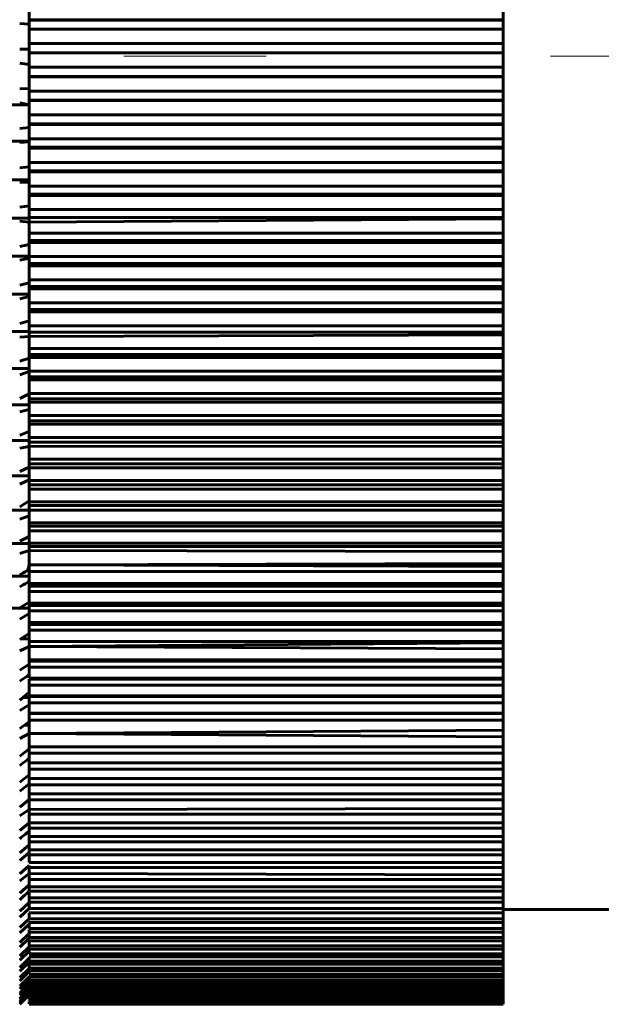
# Model space of a CAD drawing. Header units: millimetres. Extents: x 0 to 297, y 0 to 420.
# Tile 27 of 32: x 125.92 to 128.98, y 311.37 to 316.57. Entities that reach past the tile are written whole.
import ezdxf

# ---------------------------------------------------------------- set-up
doc = ezdxf.new("R2010")
doc.units = ezdxf.units.MM
doc.linetypes.add('K5LT_AXLED', pattern=[12, 7.5, -1.5, 1.5, -1.5])
doc.linetypes.add('K5LT_BASIC', pattern=[0])
doc.layers.add('Системный слой (1)', color=7, linetype='Continuous', true_color=0x6c6c6c)

# ---------------------------------------------------------------- blocks, each defined once
blk = doc.blocks.new('U17')
at = {"layer": 'Системный слой (1)', "color": 143, "linetype": 'K5LT_BASIC', "lineweight": 60, "true_color": 0x33acca}
for p, q in [((125.9654, 312.4007), (125.9653, 312.4523)), ((125.9653, 312.4058), (125.9653, 312.4078))]:
    blk.add_line(p, q, dxfattribs=at)
blk = doc.blocks.new('U18')
at = {"layer": 'Системный слой (1)', "color": 143, "linetype": 'K5LT_BASIC', "lineweight": 60, "true_color": 0x33acca}
for p, q in [((125.9653, 315.3077), (125.9653, 315.3036)), ((125.9653, 315.3036), (125.9653, 315.2792))]:
    blk.add_line(p, q, dxfattribs=at)
blk = doc.blocks.new('U20')
at = {"layer": 'Системный слой (1)', "color": 143, "linetype": 'K5LT_BASIC', "lineweight": 60, "true_color": 0x33acca}
for p, q in [((125.9653, 311.6541), (125.9653, 311.664)), ((125.9653, 311.6522), (125.9653, 311.6541)), ((125.9653, 311.6391), (125.9654, 311.6522))]:
    blk.add_line(p, q, dxfattribs=at)
blk = doc.blocks.new('U22')
at = {"layer": 'Системный слой (1)', "color": 143, "linetype": 'K5LT_BASIC', "lineweight": 60, "true_color": 0x33acca}
for p, q in [((125.9653, 314.6131), (125.9653, 314.666)), ((125.9653, 314.5951), (125.9653, 314.6131))]:
    blk.add_line(p, q, dxfattribs=at)
blk = doc.blocks.new('U24')
at = {"layer": 'Системный слой (1)', "color": 143, "linetype": 'K5LT_BASIC', "lineweight": 60, "true_color": 0x33acca}
for p, q in [((125.9653, 313.4771), (125.9653, 313.4628)), ((125.9653, 313.4628), (125.9653, 313.4481))]:
    blk.add_line(p, q, dxfattribs=at)
blk = doc.blocks.new('U29')
at = {"layer": 'Системный слой (1)', "color": 143, "linetype": 'K5LT_BASIC', "lineweight": 60, "true_color": 0x33acca}
for p, q in [((125.9653, 316.2056), (125.9653, 316.2646)), ((125.9653, 316.2035), (125.9653, 316.2056)), ((125.9653, 316.2034), (125.9653, 316.2035)), ((125.9653, 316.191), (125.9653, 316.2034)), ((125.9653, 316.1889), (125.9653, 316.191))]:
    blk.add_line(p, q, dxfattribs=at)
blk = doc.blocks.new('U30')
at = {"layer": 'Системный слой (1)', "color": 143, "linetype": 'K5LT_BASIC', "lineweight": 60, "true_color": 0x33acca}
for p, q in [((125.9654, 313.0175), (125.9653, 313.0559)), ((125.9653, 312.9997), (125.9653, 313.0123))]:
    blk.add_line(p, q, dxfattribs=at)
blk = doc.blocks.new('U31')
at = {"layer": 'Системный слой (1)', "color": 143, "linetype": 'K5LT_BASIC', "lineweight": 60, "true_color": 0x33acca}
for p, q in [((121.4724, 312.4477), (121.4653, 312.4477)), ((125.9653, 312.4477), (125.9583, 312.4477))]:
    blk.add_line(p, q, dxfattribs=at)
blk = doc.blocks.new('U34')
at = {"layer": 'Системный слой (1)', "color": 143, "linetype": 'K5LT_BASIC', "lineweight": 60, "true_color": 0x33acca}
for p, q in [((125.9653, 311.9106), (125.9653, 311.9117)), ((125.9653, 311.8781), (125.9653, 311.9106)), ((125.9653, 311.9105), (125.9653, 311.9106))]:
    blk.add_line(p, q, dxfattribs=at)
blk = doc.blocks.new('U37')
at = {"layer": 'Системный слой (1)', "color": 143, "linetype": 'K5LT_BASIC', "lineweight": 60, "true_color": 0x33acca}
for p, q in [((125.9653, 314.0904), (125.9653, 314.1389)), ((125.9654, 314.0278), (125.9653, 314.0234))]:
    blk.add_line(p, q, dxfattribs=at)
blk = doc.blocks.new('U39')
at = {"layer": 'Системный слой (1)', "color": 143, "linetype": 'K5LT_BASIC', "lineweight": 60, "true_color": 0x33acca}
for p, q in [((125.9653, 311.5238), (125.9653, 311.5225)), ((125.9653, 311.5225), (125.9653, 311.5211))]:
    blk.add_line(p, q, dxfattribs=at)
blk = doc.blocks.new('U41')
at = {"layer": 'Системный слой (1)', "color": 143, "linetype": 'K5LT_BASIC', "lineweight": 60, "true_color": 0x33acca}
for p, q in [((125.9653, 311.5445), (125.9653, 311.5509)), ((125.9653, 311.5314), (125.9653, 311.5445))]:
    blk.add_line(p, q, dxfattribs=at)
blk = doc.blocks.new('U42')
at = {"layer": 'Системный слой (1)', "color": 143, "linetype": 'K5LT_BASIC', "lineweight": 60, "true_color": 0x33acca}
for p, q in [((125.9653, 314.4009), (125.9653, 314.432)), ((125.9653, 314.3943), (125.9653, 314.4009)), ((125.9653, 314.3942), (125.9653, 314.3943)), ((125.9653, 314.3625), (125.9653, 314.3942))]:
    blk.add_line(p, q, dxfattribs=at)
blk = doc.blocks.new('U46')
at = {"layer": 'Системный слой (1)', "color": 143, "linetype": 'K5LT_BASIC', "lineweight": 60, "true_color": 0x33acca}
for p, q in [((125.9653, 316.6181), (125.9653, 316.6414)), ((125.9653, 316.616), (125.9653, 316.6181)), ((125.9653, 316.5806), (125.9653, 316.616)), ((125.9653, 316.5658), (125.9653, 316.5806))]:
    blk.add_line(p, q, dxfattribs=at)
blk = doc.blocks.new('U47')
at = {"layer": 'Системный слой (1)', "color": 143, "linetype": 'K5LT_BASIC', "lineweight": 60, "true_color": 0x33acca}
for p, q in [((125.9653, 313.8411), (125.9653, 313.8698)), ((125.9653, 313.8046), (125.9653, 313.8412))]:
    blk.add_line(p, q, dxfattribs=at)
blk = doc.blocks.new('U51')
at = {"layer": 'Системный слой (1)', "color": 143, "linetype": 'K5LT_BASIC', "lineweight": 60, "true_color": 0x33acca}
for p, q in [((125.9653, 313.4944), (125.9653, 313.5509)), ((125.9653, 313.4888), (125.9653, 313.4944)), ((125.9653, 313.4942), (125.9653, 313.4944))]:
    blk.add_line(p, q, dxfattribs=at)
blk = doc.blocks.new('U52')
at = {"layer": 'Системный слой (1)', "color": 143, "linetype": 'K5LT_BASIC', "lineweight": 60, "true_color": 0x33acca}
for p, q in [((125.9653, 312.8629), (125.9653, 312.8721)), ((125.9654, 312.8021), (125.9653, 312.863)), ((125.9653, 312.8629), (125.9653, 312.863))]:
    blk.add_line(p, q, dxfattribs=at)
blk = doc.blocks.new('U53')
at = {"layer": 'Системный слой (1)', "color": 143, "linetype": 'K5LT_BASIC', "lineweight": 60, "true_color": 0x33acca}
for p, q in [((125.9653, 313.1432), (125.9653, 313.1509)), ((125.9653, 313.1389), (125.9653, 313.1432)), ((125.9653, 313.0935), (125.9653, 313.1389))]:
    blk.add_line(p, q, dxfattribs=at)
blk = doc.blocks.new('U54')
at = {"layer": 'Системный слой (1)', "color": 143, "linetype": 'K5LT_BASIC', "lineweight": 60, "true_color": 0x33acca}
for p, q in [((125.9653, 312.6506), (125.9653, 312.6289)), ((125.9653, 312.6289), (125.9653, 312.6217)), ((125.9653, 312.6217), (125.9653, 312.6132))]:
    blk.add_line(p, q, dxfattribs=at)
blk = doc.blocks.new('U56')
at = {"layer": 'Системный слой (1)', "color": 143, "linetype": 'K5LT_BASIC', "lineweight": 60, "true_color": 0x33acca}
for p, q in [((125.9653, 312.3306), (125.9653, 312.3086)), ((125.9653, 312.3086), (125.9653, 312.3014))]:
    blk.add_line(p, q, dxfattribs=at)
blk = doc.blocks.new('U57')
at = {"layer": 'Системный слой (1)', "color": 143, "linetype": 'K5LT_BASIC', "lineweight": 60, "true_color": 0x33acca}
for p, q in [((125.9653, 314.7811), (125.9653, 314.7846)), ((125.9653, 314.7454), (125.9653, 314.7811)), ((125.9653, 314.7809), (125.9653, 314.7811)), ((125.9653, 314.7131), (125.9653, 314.7454))]:
    blk.add_line(p, q, dxfattribs=at)
blk = doc.blocks.new('U60')
at = {"layer": 'Системный слой (1)', "color": 143, "linetype": 'K5LT_BASIC', "lineweight": 60, "true_color": 0x33acca}
for p, q in [((125.9653, 313.1389), (125.9653, 313.1432)), ((125.9653, 313.1387), (125.9653, 313.1389)), ((125.9653, 313.1103), (125.9653, 313.1387))]:
    blk.add_line(p, q, dxfattribs=at)
blk = doc.blocks.new('U62')
at = {"layer": 'Системный слой (1)', "color": 143, "linetype": 'K5LT_BASIC', "lineweight": 60, "true_color": 0x33acca}
for p, q in [((125.9653, 314.2244), (125.9653, 314.206)), ((125.9653, 314.2062), (125.9653, 314.2029))]:
    blk.add_line(p, q, dxfattribs=at)
blk = doc.blocks.new('U69')
at = {"layer": 'Системный слой (1)', "color": 143, "linetype": 'K5LT_BASIC', "lineweight": 60, "true_color": 0x33acca}
for p, q in [((125.9653, 313.428), (125.9653, 313.4481)), ((125.9653, 313.3871), (125.9654, 313.428))]:
    blk.add_line(p, q, dxfattribs=at)
blk = doc.blocks.new('U70')
at = {"layer": 'Системный слой (1)', "color": 143, "linetype": 'K5LT_BASIC', "lineweight": 60, "true_color": 0x33acca}
for p, q in [((121.4676, 312.3283), (121.4653, 312.3283)), ((125.9653, 312.3283), (125.9631, 312.3283))]:
    blk.add_line(p, q, dxfattribs=at)
blk = doc.blocks.new('U72')
at = {"layer": 'Системный слой (1)', "color": 143, "linetype": 'K5LT_BASIC', "lineweight": 60, "true_color": 0x33acca}
for p, q in [((125.9653, 312.5834), (125.9653, 312.6132)), ((125.9653, 312.5637), (125.9653, 312.5834))]:
    blk.add_line(p, q, dxfattribs=at)
blk = doc.blocks.new('U73')
at = {"layer": 'Системный слой (1)', "color": 143, "linetype": 'K5LT_BASIC', "lineweight": 60, "true_color": 0x33acca}
for p, q in [((125.9653, 314.0838), (125.9653, 314.0904)), ((125.9653, 314.0604), (125.9653, 314.0838)), ((125.9653, 314.0471), (125.9653, 314.0604)), ((125.9654, 314.0278), (125.9653, 314.0471))]:
    blk.add_line(p, q, dxfattribs=at)
blk = doc.blocks.new('U75')
at = {"layer": 'Системный слой (1)', "color": 143, "linetype": 'K5LT_BASIC', "lineweight": 60, "true_color": 0x33acca}
for p, q in [((121.4889, 312.8462), (121.4653, 312.8462)), ((125.9653, 312.8462), (125.9418, 312.8462))]:
    blk.add_line(p, q, dxfattribs=at)
blk = doc.blocks.new('U76')
at = {"layer": 'Системный слой (1)', "color": 143, "linetype": 'K5LT_BASIC', "lineweight": 60, "true_color": 0x33acca}
for p, q in [((125.9653, 311.5182), (125.9653, 311.5192)), ((125.9653, 311.5112), (125.9653, 311.5182)), ((125.9653, 311.5041), (125.9653, 311.5112)), ((125.9653, 311.5016), (125.9653, 311.5041))]:
    blk.add_line(p, q, dxfattribs=at)
blk = doc.blocks.new('U82')
at = {"layer": 'Системный слой (1)', "color": 143, "linetype": 'K5LT_BASIC', "lineweight": 60, "true_color": 0x33acca}
for p, q in [((125.9653, 314.9784), (125.9653, 315.0248)), ((125.9653, 314.9521), (125.9653, 314.9786))]:
    blk.add_line(p, q, dxfattribs=at)
blk = doc.blocks.new('U84')
at = {"layer": 'Системный слой (1)', "color": 143, "linetype": 'K5LT_BASIC', "lineweight": 60, "true_color": 0x33acca}
for p, q in [((125.9653, 313.328), (125.9653, 313.3471)), ((125.9653, 313.2872), (125.9653, 313.328))]:
    blk.add_line(p, q, dxfattribs=at)
blk = doc.blocks.new('U85')
at = {"layer": 'Системный слой (1)', "color": 143, "linetype": 'K5LT_BASIC', "lineweight": 60, "true_color": 0x33acca}
for p, q in [((125.9653, 312.216), (125.9653, 312.2298)), ((125.9653, 312.2142), (125.9653, 312.216)), ((125.9653, 312.211), (125.9653, 312.2142)), ((125.9653, 312.1879), (125.9653, 312.211))]:
    blk.add_line(p, q, dxfattribs=at)
blk = doc.blocks.new('U87')
at = {"layer": 'Системный слой (1)', "color": 143, "linetype": 'K5LT_BASIC', "lineweight": 60, "true_color": 0x33acca}
for p, q in [((125.9653, 316.4398), (125.9653, 316.4313)), ((125.9653, 316.4313), (125.9653, 316.4249))]:
    blk.add_line(p, q, dxfattribs=at)
blk = doc.blocks.new('U92')
at = {"layer": 'Системный слой (1)', "color": 143, "linetype": 'K5LT_BASIC', "lineweight": 60, "true_color": 0x33acca}
for p, q in [((125.9653, 311.9539), (125.9653, 311.9698)), ((125.9653, 311.9345), (125.9653, 311.9539))]:
    blk.add_line(p, q, dxfattribs=at)
blk = doc.blocks.new('U94')
at = {"layer": 'Системный слой (1)', "color": 143, "linetype": 'K5LT_BASIC', "lineweight": 60, "true_color": 0x33acca}
for p, q in [((125.9653, 311.5182), (125.9653, 311.518)), ((125.9653, 311.518), (125.9653, 311.5176)), ((125.9653, 311.5176), (125.9653, 311.5141))]:
    blk.add_line(p, q, dxfattribs=at)

msp = doc.modelspace()

# ---------------------------------------------------------------- linework, layer by layer
at = {"layer": 'Системный слой (1)', "color": 143, "linetype": 'K5LT_BASIC', "lineweight": 60, "true_color": 0x33acca}
for p, q in [((128.4653, 316.5658), (128.4653, 316.6414)), ((125.9653, 316.5431), (125.9153, 316.5452)), ((128.4653, 316.5658), (125.9653, 316.5658)), ((125.9653, 316.5658), (125.9653, 316.5642)), ((128.4653, 316.5642), (125.9653, 316.5642)), ((125.9653, 316.5642), (125.9653, 316.5433)), ((125.9653, 316.5433), (125.9653, 316.5142)), ((128.4653, 316.5642), (128.4653, 316.5658)), ((128.4653, 316.5159), (128.4653, 316.5642)), ((125.9653, 316.4402), (125.9653, 316.5159)), ((128.4653, 316.5159), (125.9653, 316.5159)), ((128.4653, 316.4402), (128.4653, 316.5159)), ((128.4653, 316.4402), (125.9653, 316.4402)), ((125.9653, 316.4402), (125.9653, 316.4398)), ((125.9653, 316.4108), (125.9653, 316.4402)), ((128.4653, 316.4398), (125.9653, 316.4398)), ((128.4653, 316.4398), (128.4653, 316.4402)), ((128.4653, 316.3902), (128.4653, 316.4398)), ((125.9653, 316.4108), (125.9153, 316.4108)), ((125.9653, 316.4249), (125.9653, 316.3902)), ((125.9653, 316.3146), (125.9653, 316.3902)), ((128.4653, 316.3902), (125.9653, 316.3902)), ((128.4653, 316.3146), (128.4653, 316.3902)), ((125.9654, 316.3288), (125.9153, 316.3358)), ((125.9653, 316.2646), (125.9653, 316.3146)), ((125.9653, 316.3146), (125.9653, 316.2654)), ((128.4653, 316.3146), (125.9653, 316.3146)), ((128.4653, 316.2654), (128.4653, 316.3146)), ((128.4653, 316.2654), (125.9653, 316.2654)), ((125.9653, 316.2654), (125.9653, 316.2646)), ((128.4653, 316.2646), (125.9653, 316.2646)), ((128.4653, 316.2646), (128.4653, 316.2654)), ((128.4653, 316.1889), (128.4653, 316.2646)), ((125.9653, 316.2035), (125.9153, 316.2014)), ((128.4653, 316.1889), (125.9653, 316.1889)), ((125.9653, 316.1889), (125.9653, 316.166)), ((128.4653, 316.1411), (128.4653, 316.1889)), ((125.9654, 316.1168), (121.9653, 316.1307)), ((125.9654, 316.1168), (125.9153, 316.1265)), ((125.9653, 316.166), (125.9653, 316.1411)), ((125.9653, 316.1411), (125.9653, 316.139)), ((128.4653, 316.1411), (125.9653, 316.1411)), ((128.4653, 316.139), (125.9653, 316.139)), ((125.9653, 316.0634), (125.9653, 316.139)), ((128.4653, 316.139), (128.4653, 316.1411)), ((128.4653, 316.0634), (128.4653, 316.139)), ((125.9653, 316.0634), (125.9653, 316.0169)), ((125.9653, 316.0169), (125.9653, 316.0634)), ((128.4653, 316.0634), (125.9653, 316.0634)), ((128.4653, 316.0169), (125.9653, 316.0169)), ((125.9653, 316.0169), (125.9653, 316.0135)), ((128.4653, 316.0169), (128.4653, 316.0634)), ((128.4653, 316.0135), (128.4653, 316.0169)), ((125.9653, 315.9965), (125.9153, 315.9923)), ((128.4653, 316.0135), (125.9653, 316.0135)), ((125.9653, 315.9381), (125.9653, 316.0135)), ((128.4653, 315.9381), (128.4653, 316.0135)), ((125.9653, 315.9259), (122.9653, 315.9259)), ((125.9653, 315.9218), (125.9153, 315.9176)), ((128.4653, 315.9381), (125.9653, 315.9381)), ((125.9653, 315.9381), (125.9653, 315.9219)), ((125.9653, 315.9259), (125.9653, 315.9219)), ((125.9653, 315.9219), (125.9653, 315.8929)), ((128.4653, 315.8929), (128.4653, 315.9381)), ((128.4653, 315.8929), (125.9653, 315.8929)), ((125.9653, 315.8929), (125.9653, 315.8883)), ((128.4653, 315.8883), (125.9653, 315.8883)), ((125.9653, 315.8131), (125.9653, 315.8883)), ((128.4653, 315.8883), (128.4653, 315.8929)), ((128.4653, 315.8131), (128.4653, 315.8883)), ((125.9653, 315.8189), (125.9653, 315.8041)), ((128.4653, 315.8131), (125.9653, 315.8131)), ((128.4653, 315.7693), (128.4653, 315.8131)), ((125.9653, 315.7901), (125.9153, 315.7839)), ((125.9653, 315.8041), (125.9653, 315.7693)), ((125.9653, 315.7901), (125.9653, 315.7903)), ((125.9653, 315.7693), (125.9653, 315.7634)), ((128.4653, 315.7693), (125.9653, 315.7693)), ((125.9653, 315.6884), (125.9653, 315.7634)), ((128.4653, 315.7634), (125.9653, 315.7634)), ((128.4653, 315.7634), (128.4653, 315.7693)), ((128.4653, 315.6884), (128.4653, 315.7634)), ((125.9653, 315.722), (122.9653, 315.722)), ((125.9654, 315.7088), (125.9153, 315.7095)), ((128.4653, 315.6884), (125.9653, 315.6884)), ((125.9653, 315.646), (125.9653, 315.6884)), ((125.9653, 315.6884), (125.9653, 315.646)), ((128.4653, 315.646), (128.4653, 315.6884)), ((128.4653, 315.646), (125.9653, 315.646)), ((125.9653, 315.646), (125.9653, 315.6389)), ((128.4653, 315.6389), (125.9653, 315.6389)), ((125.9653, 315.5641), (125.9653, 315.6389)), ((128.4653, 315.6389), (128.4653, 315.646)), ((128.4653, 315.5641), (128.4653, 315.6389)), ((125.9653, 315.5847), (125.9153, 315.5765)), ((128.4653, 315.5641), (125.9653, 315.5641)), ((125.9653, 315.5641), (125.9653, 315.5478)), ((128.4653, 315.5232), (128.4653, 315.5641)), ((125.9653, 315.5192), (122.9653, 315.5192)), ((125.9654, 315.4986), (125.9153, 315.5025)), ((125.9653, 315.5478), (125.9653, 315.5232)), ((125.9653, 315.5232), (125.9654, 315.4986)), ((128.4653, 315.5232), (125.9653, 315.5232)), ((125.9653, 315.4404), (125.9654, 315.4986)), ((128.4653, 315.5148), (125.9654, 315.4986)), ((128.4653, 315.5148), (128.4653, 315.5232)), ((128.4653, 315.4404), (128.4653, 315.5148)), ((125.9653, 315.4404), (125.9653, 315.4009)), ((125.9653, 315.4009), (125.9653, 315.4404)), ((128.4653, 315.4404), (125.9653, 315.4404)), ((128.4653, 315.4009), (125.9653, 315.4009)), ((125.9653, 315.4009), (125.9653, 315.3913)), ((128.4653, 315.4009), (128.4653, 315.4404)), ((128.4653, 315.3913), (128.4653, 315.4009)), ((125.9653, 315.3809), (125.9153, 315.3705)), ((128.4653, 315.3913), (125.9653, 315.3913)), ((125.9653, 315.3173), (125.9653, 315.3913)), ((128.4653, 315.3173), (128.4653, 315.3913)), ((125.9653, 315.3179), (122.9653, 315.3179)), ((125.9653, 315.3075), (125.9153, 315.2971)), ((125.9653, 315.3179), (125.9653, 315.3077)), ((128.4653, 315.3173), (125.9653, 315.3173)), ((125.9653, 315.3173), (125.9653, 315.3077)), ((125.9653, 315.3024), (125.9653, 315.3075)), ((128.4653, 315.2792), (128.4653, 315.3173)), ((125.9653, 315.2792), (125.9653, 315.2684)), ((128.4653, 315.2792), (125.9653, 315.2792)), ((125.9653, 315.1948), (125.9653, 315.2684)), ((128.4653, 315.2684), (125.9653, 315.2684)), ((128.4653, 315.2684), (128.4653, 315.2792)), ((128.4653, 315.1948), (128.4653, 315.2684)), ((125.9653, 315.2068), (125.9653, 315.1923)), ((128.4653, 315.1948), (125.9653, 315.1948)), ((125.9653, 315.1923), (125.9653, 315.1583)), ((128.4653, 315.1583), (128.4653, 315.1948)), ((125.9653, 315.1787), (125.9153, 315.1662)), ((125.9653, 315.1583), (125.9653, 315.1462)), ((128.4653, 315.1583), (125.9653, 315.1583)), ((125.9653, 315.073), (125.9653, 315.1462)), ((128.4653, 315.1462), (125.9653, 315.1462)), ((128.4653, 315.1462), (128.4653, 315.1583)), ((128.4653, 315.073), (128.4653, 315.1462)), ((125.9653, 315.1184), (122.9653, 315.1184)), ((125.9653, 315.106), (125.9153, 315.0936)), ((125.9653, 315.038), (125.9653, 315.073)), ((125.9653, 315.073), (125.9653, 315.038)), ((128.4653, 315.073), (125.9653, 315.073)), ((128.4653, 315.038), (125.9653, 315.038)), ((125.9653, 315.038), (125.9653, 315.0248)), ((128.4653, 315.038), (128.4653, 315.073)), ((128.4653, 315.0248), (128.4653, 315.038)), ((125.9653, 314.9784), (125.9153, 314.9641)), ((128.4653, 315.0248), (125.9653, 315.0248)), ((128.4653, 314.9521), (128.4653, 315.0248)), ((125.9653, 314.9521), (125.9653, 314.9426)), ((128.4653, 314.9521), (125.9653, 314.9521)), ((125.9653, 314.9426), (125.9653, 314.9187)), ((128.4653, 314.9187), (128.4653, 314.9521)), ((125.9653, 314.9212), (122.9653, 314.9212)), ((125.9654, 314.8956), (125.9153, 314.8923)), ((125.9653, 314.9187), (125.9654, 314.8956)), ((128.4653, 314.9187), (125.9653, 314.9187)), ((125.9653, 314.8321), (125.9654, 314.8956)), ((128.4653, 314.9043), (125.9654, 314.8956)), ((128.4653, 314.9043), (128.4653, 314.9187)), ((128.4653, 314.8321), (128.4653, 314.9043)), ((125.9653, 314.8002), (125.9653, 314.8321)), ((128.4653, 314.8321), (125.9653, 314.8321)), ((125.9653, 314.8321), (125.9653, 314.8002)), ((128.4653, 314.8002), (128.4653, 314.8321)), ((125.9653, 314.7809), (125.9153, 314.7645)), ((128.4653, 314.8002), (125.9653, 314.8002)), ((125.9653, 314.8002), (125.9653, 314.7846)), ((128.4653, 314.7846), (125.9653, 314.7846)), ((128.4653, 314.7846), (128.4653, 314.8002)), ((128.4653, 314.7131), (128.4653, 314.7846)), ((125.9653, 314.7265), (122.9653, 314.7265)), ((125.9653, 314.7265), (125.9653, 314.7102)), ((125.9653, 314.7101), (125.9153, 314.6936)), ((128.4653, 314.7131), (125.9653, 314.7131)), ((125.9653, 314.7102), (125.9653, 314.6828)), ((128.4653, 314.6828), (125.9653, 314.6828)), ((125.9653, 314.6828), (125.9653, 314.666)), ((128.4653, 314.666), (125.9653, 314.666)), ((128.4653, 314.6828), (128.4653, 314.7131)), ((128.4653, 314.666), (128.4653, 314.6828)), ((128.4653, 314.5951), (128.4653, 314.666)), ((125.9654, 314.5926), (125.9153, 314.5676)), ((125.9653, 314.6131), (125.9654, 314.5926)), ((128.4653, 314.5951), (125.9653, 314.5951)), ((125.9653, 314.586), (125.9653, 314.5951)), ((125.9654, 314.5926), (125.9653, 314.5664)), ((125.9653, 314.5664), (125.9653, 314.5484)), ((128.4653, 314.5664), (125.9653, 314.5664)), ((128.4653, 314.5664), (128.4653, 314.5951)), ((128.4653, 314.5484), (128.4653, 314.5664)), ((125.9653, 314.5346), (122.9653, 314.5346)), ((125.9653, 314.4782), (125.9653, 314.5484)), ((128.4653, 314.5484), (125.9653, 314.5484)), ((128.4653, 314.4782), (128.4653, 314.5484)), ((125.9654, 314.5099), (125.9153, 314.4979)), ((125.9653, 314.432), (125.9653, 314.4782)), ((125.9653, 314.4782), (125.9653, 314.4512)), ((128.4653, 314.4782), (125.9653, 314.4782)), ((128.4653, 314.4512), (128.4653, 314.4782)), ((128.4653, 314.4512), (125.9653, 314.4512)), ((125.9653, 314.4512), (125.9653, 314.432)), ((128.4653, 314.432), (125.9653, 314.432)), ((128.4653, 314.432), (128.4653, 314.4512)), ((128.4653, 314.3625), (128.4653, 314.432)), ((125.9653, 314.3943), (125.9153, 314.374)), ((128.4653, 314.3625), (125.9653, 314.3625)), ((125.9653, 314.36), (125.9653, 314.3371)), ((128.4653, 314.3371), (128.4653, 314.3625)), ((125.9653, 314.3461), (122.9653, 314.3461)), ((125.9654, 314.3152), (125.9153, 314.3054)), ((125.9653, 314.3371), (125.9654, 314.3152)), ((128.4653, 314.3371), (125.9653, 314.3371)), ((125.9653, 314.2481), (125.9654, 314.3152)), ((128.4653, 314.3168), (125.9654, 314.3152)), ((128.4653, 314.3168), (128.4653, 314.3371)), ((128.4653, 314.2481), (128.4653, 314.3168)), ((125.9653, 314.2062), (125.9153, 314.1838)), ((125.9653, 314.2244), (125.9653, 314.2481)), ((125.9653, 314.2481), (125.9653, 314.2244)), ((128.4653, 314.2481), (125.9653, 314.2481)), ((128.4653, 314.2244), (125.9653, 314.2244)), ((128.4653, 314.2029), (125.9653, 314.2029)), ((125.9653, 314.135), (125.9653, 314.2029)), ((128.4653, 314.2244), (128.4653, 314.2481)), ((128.4653, 314.2029), (128.4653, 314.2244)), ((128.4653, 314.135), (128.4653, 314.2029)), ((125.9653, 314.161), (122.9653, 314.161)), ((125.9653, 314.161), (125.9653, 314.139)), ((125.9653, 314.1389), (125.9153, 314.1166)), ((125.9653, 314.1353), (125.9653, 314.113)), ((128.4653, 314.135), (125.9653, 314.135)), ((125.9653, 314.113), (125.9653, 314.0904)), ((128.4653, 314.113), (125.9653, 314.113)), ((128.4653, 314.113), (128.4653, 314.135)), ((128.4653, 314.0904), (128.4653, 314.113)), ((128.4653, 314.0904), (125.9653, 314.0904)), ((125.9653, 314.0471), (125.9654, 314.0278)), ((128.4653, 314.0234), (128.4653, 314.0904)), ((125.9654, 314.0278), (125.9153, 313.9975)), ((125.9654, 314.0278), (125.9653, 314.0031)), ((128.4653, 314.0234), (125.9653, 314.0234)), ((125.9653, 314.0031), (125.9653, 313.9794)), ((128.4653, 314.0031), (125.9653, 314.0031)), ((128.4653, 314.0031), (128.4653, 314.0234)), ((128.4653, 313.9794), (128.4653, 314.0031)), ((125.9653, 313.9799), (122.9653, 313.9799)), ((125.9654, 313.9498), (125.9153, 313.9318)), ((125.9653, 313.9132), (125.9653, 313.9794)), ((128.4653, 313.9794), (125.9653, 313.9794)), ((128.4653, 313.9132), (128.4653, 313.9794)), ((128.4653, 313.9132), (125.9653, 313.9132)), ((125.9653, 313.8946), (125.9653, 313.9132)), ((125.9653, 313.9132), (125.9653, 313.8946)), ((128.4653, 313.8946), (125.9653, 313.8946)), ((125.9653, 313.8946), (125.9653, 313.8698)), ((128.4653, 313.8946), (128.4653, 313.9132)), ((128.4653, 313.8698), (128.4653, 313.8946)), ((125.9653, 313.8411), (125.9153, 313.8153)), ((128.4653, 313.8698), (125.9653, 313.8698)), ((128.4653, 313.8046), (128.4653, 313.8698)), ((125.9653, 313.8029), (122.9653, 313.8029)), ((128.4653, 313.8046), (125.9653, 313.8046)), ((125.9653, 313.8046), (125.9653, 313.7877)), ((128.4653, 313.7877), (125.9653, 313.7877)), ((125.9653, 313.7877), (125.9654, 313.7666)), ((128.4653, 313.7877), (128.4653, 313.8046)), ((128.4653, 313.7618), (128.4653, 313.7877)), ((125.9654, 313.7666), (125.9153, 313.7512)), ((125.9653, 313.7331), (125.9654, 313.7666)), ((125.9653, 313.6918), (125.9654, 313.7666)), ((128.4653, 313.7618), (125.9654, 313.7666)), ((128.4653, 313.6976), (128.4653, 313.7618)), ((128.4653, 313.6976), (125.9653, 313.6918)), ((128.4653, 313.6824), (125.9653, 313.6918)), ((125.9653, 313.6918), (125.9653, 313.6555)), ((128.4653, 313.6824), (128.4653, 313.6976)), ((128.4653, 313.6555), (128.4653, 313.6824)), ((125.9653, 313.6305), (122.9653, 313.6305)), ((125.9653, 313.5923), (125.9653, 313.6555)), ((128.4653, 313.6555), (125.9653, 313.6555)), ((125.9653, 313.6026), (125.9653, 313.6305)), ((128.4653, 313.5923), (128.4653, 313.6555)), ((125.9653, 313.5996), (125.9653, 313.5789)), ((128.4653, 313.5923), (125.9653, 313.5923)), ((125.9653, 313.5789), (125.9653, 313.5509)), ((128.4653, 313.5789), (125.9653, 313.5789)), ((128.4653, 313.5789), (128.4653, 313.5923)), ((128.4653, 313.5509), (128.4653, 313.5789)), ((128.4653, 313.5509), (125.9653, 313.5509)), ((128.4653, 313.4888), (128.4653, 313.5509)), ((125.9653, 313.4942), (125.9153, 313.4648)), ((125.9653, 313.5178), (125.9653, 313.5057)), ((125.9653, 313.5057), (125.9653, 313.4771)), ((128.4653, 313.4888), (125.9653, 313.4888)), ((128.4653, 313.4771), (125.9653, 313.4771)), ((128.4653, 313.4771), (128.4653, 313.4888)), ((128.4653, 313.4481), (128.4653, 313.4771)), ((125.9653, 313.4628), (122.9653, 313.4628)), ((125.9653, 313.4335), (125.9153, 313.4041)), ((128.4653, 313.4481), (125.9653, 313.4481)), ((125.9653, 313.3283), (125.9653, 313.4335)), ((128.4653, 313.3871), (128.4653, 313.4481)), ((128.4653, 313.3871), (125.9653, 313.3871)), ((128.4653, 313.3771), (125.9653, 313.3771)), ((125.9653, 313.3771), (125.9653, 313.3471)), ((128.4653, 313.3771), (128.4653, 313.3871)), ((128.4653, 313.3471), (128.4653, 313.3771)), ((125.9653, 313.3283), (125.9153, 313.2971)), ((128.4653, 313.3471), (125.9653, 313.3471)), ((128.4653, 313.2872), (128.4653, 313.3471)), ((125.9653, 313.3003), (125.9206, 313.3003)), ((125.9653, 313.2872), (125.9654, 313.2604)), ((128.4653, 313.2872), (125.9653, 313.2872)), ((128.4653, 313.2791), (125.9654, 313.2604)), ((128.4653, 313.2791), (128.4653, 313.2872)), ((128.4653, 313.248), (128.4653, 313.2791)), ((125.9654, 313.2604), (125.9153, 313.2383)), ((125.9654, 313.2604), (125.9653, 313.248)), ((125.9653, 313.1893), (125.9654, 313.2604)), ((128.4653, 313.248), (125.9654, 313.2604)), ((128.4653, 313.1893), (128.4653, 313.248)), ((125.9653, 313.1675), (125.9153, 313.1347)), ((125.9653, 313.1893), (125.9653, 313.1829)), ((128.4653, 313.1893), (125.9653, 313.1893)), ((125.9653, 313.1829), (125.9653, 313.1893)), ((128.4653, 313.1829), (125.9653, 313.1829)), ((125.9653, 313.1829), (125.9653, 313.1509)), ((128.4653, 313.1829), (128.4653, 313.1893)), ((128.4653, 313.1509), (128.4653, 313.1829)), ((128.4653, 313.1509), (125.9653, 313.1509)), ((128.4653, 313.0935), (128.4653, 313.1509)), ((128.4653, 313.0935), (125.9653, 313.0935)), ((125.9653, 313.0888), (125.9653, 313.0559)), ((128.4653, 313.0888), (125.9653, 313.0888)), ((128.4653, 313.0888), (128.4653, 313.0935)), ((128.4653, 313.0559), (128.4653, 313.0888)), ((125.9654, 313.0175), (125.9153, 312.978)), ((128.4653, 313.0559), (125.9653, 313.0559)), ((125.9653, 313.0335), (125.9654, 313.0175)), ((125.9654, 313.0175), (125.9653, 312.9968)), ((128.4653, 312.9997), (128.4653, 313.0559)), ((125.9654, 312.9526), (125.9153, 312.9234)), ((125.9653, 312.9917), (125.9353, 312.9917)), ((128.4653, 312.9997), (125.9653, 312.9997)), ((128.4653, 312.9968), (125.9653, 312.9968)), ((125.9653, 312.9968), (125.9653, 312.9629)), ((128.4653, 312.9629), (125.9653, 312.9629)), ((125.9653, 312.908), (125.9653, 312.9629)), ((128.4653, 312.9968), (128.4653, 312.9997)), ((128.4653, 312.9629), (128.4653, 312.9968)), ((128.4653, 312.908), (128.4653, 312.9629)), ((128.4653, 312.908), (125.9653, 312.908)), ((125.9653, 312.908), (125.9653, 312.9069)), ((125.9653, 312.9069), (125.9653, 312.908)), ((128.4653, 312.9069), (125.9653, 312.9069)), ((125.9653, 312.9069), (125.9653, 312.8721)), ((128.4653, 312.9069), (128.4653, 312.908)), ((128.4653, 312.8721), (128.4653, 312.9069)), ((125.9653, 312.8629), (125.9153, 312.8273)), ((128.4653, 312.8721), (125.9653, 312.8721)), ((128.4653, 312.8185), (128.4653, 312.8721)), ((125.9654, 312.8021), (125.9153, 312.7748)), ((125.9653, 312.7313), (125.9654, 312.8021)), ((125.9654, 312.8021), (125.9653, 312.7835)), ((128.4653, 312.8185), (125.9654, 312.8021)), ((128.4653, 312.7835), (125.9654, 312.8021)), ((128.4653, 312.7835), (128.4653, 312.8185)), ((128.4653, 312.7313), (128.4653, 312.7835)), ((125.9653, 312.72), (125.9153, 312.6828)), ((125.9653, 312.7313), (125.9653, 312.6972)), ((128.4653, 312.7313), (125.9653, 312.7313)), ((125.9653, 312.6695), (125.9653, 312.7068)), ((128.4653, 312.6972), (125.9653, 312.6972)), ((125.9653, 312.6463), (125.9653, 312.6972)), ((128.4653, 312.6972), (128.4653, 312.7313)), ((128.4653, 312.6463), (128.4653, 312.6972)), ((128.4653, 312.6463), (125.9653, 312.6463)), ((128.4653, 312.6132), (128.4653, 312.6463)), ((128.4653, 312.6132), (125.9653, 312.6132)), ((125.9653, 312.6019), (125.9653, 312.5924)), ((125.9653, 312.5924), (125.9653, 312.5698)), ((128.4653, 312.5637), (128.4653, 312.6132)), ((125.9653, 312.5833), (125.9153, 312.5448)), ((125.9653, 312.5698), (125.9653, 312.5315)), ((128.4653, 312.5637), (125.9653, 312.5637)), ((128.4653, 312.5315), (128.4653, 312.5637)), ((125.9653, 312.5355), (125.9153, 312.497)), ((128.4653, 312.5315), (125.9653, 312.5315)), ((125.9653, 312.4836), (125.9653, 312.5315)), ((125.9653, 312.4913), (125.9653, 312.4523)), ((128.4653, 312.4836), (128.4653, 312.5315)), ((125.9653, 312.4534), (125.9153, 312.4135)), ((128.4653, 312.4836), (125.9653, 312.4836)), ((128.4653, 312.4523), (125.9653, 312.4523)), ((128.4653, 312.4523), (128.4653, 312.4836)), ((128.4653, 312.4058), (128.4653, 312.4523)), ((125.9654, 312.4007), (125.9153, 312.3681)), ((125.9654, 312.4007), (125.9653, 312.3756)), ((128.4653, 312.4058), (125.9654, 312.4007)), ((128.4653, 312.3756), (128.4653, 312.4058)), ((125.9653, 312.3302), (125.9153, 312.2891)), ((128.4653, 312.3756), (125.9653, 312.3756)), ((125.9653, 312.3306), (125.9653, 312.3756)), ((128.4653, 312.3306), (125.9653, 312.3306)), ((128.4653, 312.3306), (128.4653, 312.3756)), ((128.4653, 312.3014), (128.4653, 312.3306)), ((125.9653, 312.2803), (125.9653, 312.3283)), ((125.9653, 312.3086), (125.9654, 312.2606)), ((128.4653, 312.3014), (125.9653, 312.3014)), ((125.9653, 312.258), (125.9653, 312.3014)), ((125.9653, 312.2141), (125.9654, 312.2803)), ((128.4653, 312.258), (128.4653, 312.3014)), ((125.9653, 312.271), (125.9653, 312.2298)), ((128.4653, 312.258), (125.9653, 312.258)), ((128.4653, 312.2298), (125.9653, 312.2298)), ((128.4653, 312.2298), (128.4653, 312.258)), ((128.4653, 312.1879), (128.4653, 312.2298)), ((125.9653, 312.2141), (125.9153, 312.1719)), ((125.9653, 312.1739), (125.9153, 312.1317)), ((125.9653, 312.2027), (125.9653, 312.1608)), ((128.4653, 312.1879), (125.9653, 312.1879)), ((128.4653, 312.1608), (128.4653, 312.1879)), ((128.4653, 312.1608), (125.9653, 312.1608)), ((125.9653, 312.1205), (125.9653, 312.1608)), ((128.4653, 312.1205), (128.4653, 312.1608)), ((125.9653, 312.1055), (125.9153, 312.0621)), ((128.4653, 312.1205), (125.9653, 312.1205)), ((125.9653, 312.1055), (125.9653, 312.0944)), ((128.4653, 312.0944), (125.9653, 312.0944)), ((125.9654, 312.0624), (125.9653, 312.0944)), ((128.4653, 312.0944), (128.4653, 312.1205)), ((128.4653, 312.0558), (128.4653, 312.0944)), ((125.9654, 312.0624), (125.9153, 312.0246)), ((125.9654, 312.0624), (125.9653, 312.0308)), ((128.4653, 312.0308), (125.9653, 312.0308)), ((125.9653, 311.9937), (125.9653, 312.0308)), ((128.4653, 312.0558), (125.9654, 312.0624)), ((128.4653, 312.0308), (128.4653, 312.0558)), ((128.4653, 311.9937), (128.4653, 312.0308)), ((125.9653, 312.0042), (125.9153, 311.9598)), ((125.9653, 311.9692), (125.9653, 312.0042)), ((125.9653, 311.9937), (125.9653, 311.9698)), ((128.4653, 311.9937), (125.9653, 311.9937)), ((128.4653, 311.9698), (125.9653, 311.9698)), ((125.9653, 311.9694), (125.9653, 311.9693)), ((128.4653, 311.9698), (128.4653, 311.9937)), ((128.4653, 311.9345), (128.4653, 311.9698)), ((125.9653, 311.9539), (125.9653, 311.9117)), ((128.4653, 311.9345), (125.9653, 311.9345)), ((125.9653, 311.9231), (125.9653, 311.9167)), ((125.9653, 311.9167), (125.9653, 311.9014)), ((128.4653, 311.9117), (128.4653, 311.9345)), ((125.9653, 311.9105), (125.9153, 311.8653)), ((125.9653, 311.8786), (125.9153, 311.8334)), ((128.4653, 311.9117), (125.9653, 311.9117)), ((128.4653, 311.8781), (125.9653, 311.8781)), ((128.4653, 311.8781), (128.4653, 311.9117)), ((128.4653, 311.8564), (128.4653, 311.8781)), ((129.7153, 311.8733), (128.4653, 311.8733)), ((125.9653, 311.8248), (125.9153, 311.7787)), ((128.4653, 311.8564), (125.9653, 311.8564)), ((125.9653, 311.8245), (125.9653, 311.8564)), ((128.4653, 311.8245), (125.9653, 311.8245)), ((128.4653, 311.8245), (128.4653, 311.8564)), ((128.4653, 311.804), (128.4653, 311.8245)), ((125.9653, 311.7957), (125.9153, 311.7496)), ((128.4653, 311.804), (125.9653, 311.804)), ((125.9653, 311.7738), (125.9653, 311.804)), ((128.4653, 311.7738), (125.9653, 311.7738)), ((125.9653, 311.7207), (125.9653, 311.7676)), ((128.4653, 311.7738), (128.4653, 311.804)), ((128.4653, 311.7544), (128.4653, 311.7738)), ((125.9653, 311.747), (125.9153, 311.7001)), ((128.4653, 311.7544), (125.9653, 311.7544)), ((125.9653, 311.7259), (125.9653, 311.7544)), ((128.4653, 311.7259), (125.9653, 311.7259)), ((128.4653, 311.7077), (125.9653, 311.7077)), ((125.9653, 311.6811), (125.9653, 311.7077)), ((128.4653, 311.7259), (128.4653, 311.7544)), ((128.4653, 311.7077), (128.4653, 311.7259)), ((128.4653, 311.6811), (128.4653, 311.7077)), ((125.9653, 311.6773), (125.9153, 311.6298)), ((125.9653, 311.6541), (125.9153, 311.6066)), ((125.9653, 311.6865), (125.9653, 311.6819)), ((125.9653, 311.6819), (125.9653, 311.6808)), ((128.4653, 311.6811), (125.9653, 311.6811)), ((128.4653, 311.664), (125.9653, 311.664)), ((128.4653, 311.664), (128.4653, 311.6811)), ((128.4653, 311.6391), (128.4653, 311.664)), ((125.9653, 311.6159), (125.9153, 311.5677)), ((128.4653, 311.6391), (125.9653, 311.6391)), ((128.4653, 311.6233), (125.9653, 311.6233)), ((125.9653, 311.6002), (125.9653, 311.6233)), ((128.4653, 311.6233), (128.4653, 311.6391)), ((128.4653, 311.6002), (128.4653, 311.6233)), ((125.9653, 311.5957), (125.9153, 311.5476)), ((125.9653, 311.5628), (125.9153, 311.5141)), ((128.4653, 311.6002), (125.9653, 311.6002)), ((125.9653, 311.5643), (125.9653, 311.5856)), ((128.4653, 311.5856), (125.9653, 311.5856)), ((128.4653, 311.5643), (125.9653, 311.5643)), ((125.9653, 311.5629), (125.9653, 311.5509)), ((128.4653, 311.5509), (125.9653, 311.5509)), ((128.4653, 311.5856), (128.4653, 311.6002)), ((128.4653, 311.5643), (128.4653, 311.5856)), ((128.4653, 311.5509), (128.4653, 311.5643)), ((128.4653, 311.5314), (128.4653, 311.5509)), ((125.9653, 311.5182), (125.9153, 311.4691)), ((125.9653, 311.5041), (125.9153, 311.455)), ((128.4653, 311.5314), (125.9653, 311.5314)), ((125.9653, 311.5204), (125.9653, 311.5192)), ((128.4653, 311.5192), (125.9653, 311.5192)), ((125.9653, 311.5112), (125.9653, 311.4906)), ((128.4653, 311.5016), (125.9653, 311.5016)), ((128.4653, 311.5192), (128.4653, 311.5314)), ((128.4653, 311.5016), (128.4653, 311.5192)), ((128.4653, 311.4906), (128.4653, 311.5016)), ((125.9653, 311.482), (125.9153, 311.4326)), ((125.9653, 311.4711), (125.9153, 311.4216)), ((125.9653, 311.4545), (125.9153, 311.4048)), ((125.9653, 311.4466), (125.9153, 311.3969)), ((125.9653, 311.4749), (125.9653, 311.4906)), ((128.4653, 311.4906), (125.9653, 311.4906)), ((128.4653, 311.4749), (125.9653, 311.4749)), ((125.9653, 311.4512), (125.9653, 311.4651)), ((128.4653, 311.4651), (125.9653, 311.4651)), ((128.4653, 311.4512), (125.9653, 311.4512)), ((128.4653, 311.4749), (128.4653, 311.4906)), ((128.4653, 311.4651), (128.4653, 311.4749)), ((128.4653, 311.4512), (128.4653, 311.4651)), ((128.4653, 311.4427), (128.4653, 311.4512)), ((125.9653, 311.4356), (125.9153, 311.3857)), ((125.9653, 311.4309), (125.9153, 311.381)), ((125.9653, 311.4253), (125.9153, 311.3753)), ((125.9653, 311.4238), (125.9153, 311.3738)), ((125.9653, 311.4233), (125.9153, 311.3733)), ((128.4653, 311.4427), (125.9653, 311.4427)), ((125.9653, 311.4307), (125.9653, 311.4427)), ((125.9653, 311.4367), (125.9654, 311.4363)), ((128.4653, 311.4307), (125.9653, 311.4307)), ((128.4653, 311.4234), (125.9653, 311.4234)), ((125.9653, 311.4133), (125.9653, 311.4234)), ((128.4653, 311.4133), (125.9653, 311.4133)), ((125.9653, 311.399), (125.9653, 311.4072)), ((128.4653, 311.4072), (125.9653, 311.4072)), ((128.4653, 311.399), (125.9653, 311.399)), ((128.4653, 311.4307), (128.4653, 311.4427)), ((128.4653, 311.4234), (128.4653, 311.4307)), ((128.4653, 311.4133), (128.4653, 311.4234)), ((128.4653, 311.4072), (128.4653, 311.4133)), ((128.4653, 311.399), (128.4653, 311.4072)), ((128.4653, 311.3942), (128.4653, 311.399)), ((128.4653, 311.3942), (125.9653, 311.3942)), ((125.9653, 311.3878), (125.9653, 311.3942)), ((128.4653, 311.3878), (125.9653, 311.3878)), ((125.9653, 311.3798), (125.9653, 311.3843)), ((128.4653, 311.3843), (125.9653, 311.3843)), ((128.4653, 311.3798), (125.9653, 311.3798)), ((125.9653, 311.375), (125.9653, 311.3775)), ((128.4653, 311.3775), (125.9653, 311.3775)), ((128.4653, 311.375), (125.9653, 311.375)), ((125.9653, 311.3733), (125.9653, 311.374)), ((128.4653, 311.374), (125.9653, 311.374)), ((128.4653, 311.3733), (125.9653, 311.3733)), ((128.4653, 311.3878), (128.4653, 311.3942)), ((128.4653, 311.3843), (128.4653, 311.3878)), ((128.4653, 311.3798), (128.4653, 311.3843)), ((128.4653, 311.3775), (128.4653, 311.3798)), ((128.4653, 311.375), (128.4653, 311.3775)), ((128.4653, 311.374), (128.4653, 311.375)), ((128.4653, 311.3733), (128.4653, 311.374))]:
    msp.add_line(p, q, dxfattribs=at)
at = {"layer": 'Системный слой (1)', "color": 30, "linetype": 'K5LT_AXLED', "lineweight": 18, "true_color": 0xff8000}
msp.add_line((139.2153, 316.3733), (126.4653, 316.3733), dxfattribs=at)
at = {"layer": 'Системный слой (1)', "color": 143, "linetype": 'K5LT_BASIC', "lineweight": 60, "true_color": 0x33acca}
for points in [[(125.9653, 313.6918), (125.9612, 313.6631), (125.9445, 313.6538), (125.9279, 313.6446), (125.9153, 313.6377)], [(125.9653, 313.6026), (125.9612, 313.6006), (125.9445, 313.5914), (125.9279, 313.5821), (125.9153, 313.5752)], [(125.9653, 313.1103), (125.9612, 313.1079), (125.9445, 313.097), (125.9279, 313.0861), (125.9153, 313.0779)], [(125.9653, 312.6695), (125.9612, 312.6667), (125.9445, 312.6543), (125.9279, 312.6419), (125.9153, 312.6326)], [(125.9653, 312.2803), (125.9612, 312.284), (125.9445, 312.2703), (125.9279, 312.2566), (125.9153, 312.2463)], [(125.9653, 311.9692), (125.9612, 311.9657), (125.9445, 311.9509), (125.9279, 311.9362), (125.9153, 311.9251)], [(125.9653, 311.7207), (125.9612, 311.717), (125.9445, 311.7013), (125.9279, 311.6857), (125.9153, 311.674)], [(125.9653, 311.5456), (125.9612, 311.5417), (125.9445, 311.5254), (125.9279, 311.5092), (125.9153, 311.497)]]:
    msp.add_open_spline(points, degree=3, knots=[0, 0, 0, 0, 0.248371, 1, 1, 1, 1], dxfattribs=at)

# ---------------------------------------------------------------- block references
at = {"layer": 'Системный слой (1)'}
for name in ['U46', 'U87', 'U29', 'U18', 'U82', 'U57', 'U22', 'U42', 'U62', 'U37', 'U73', 'U47', 'U51', 'U24', 'U69', 'U84', 'U53', 'U60', 'U30', 'U52', 'U75', 'U54', 'U72', 'U31', 'U17', 'U56', 'U70', 'U85', 'U92', 'U34', 'U20', 'U41', 'U39', 'U76', 'U94']:
    msp.add_blockref(name, (0, 0), dxfattribs=at)

doc.saveas('drawing.dxf')
